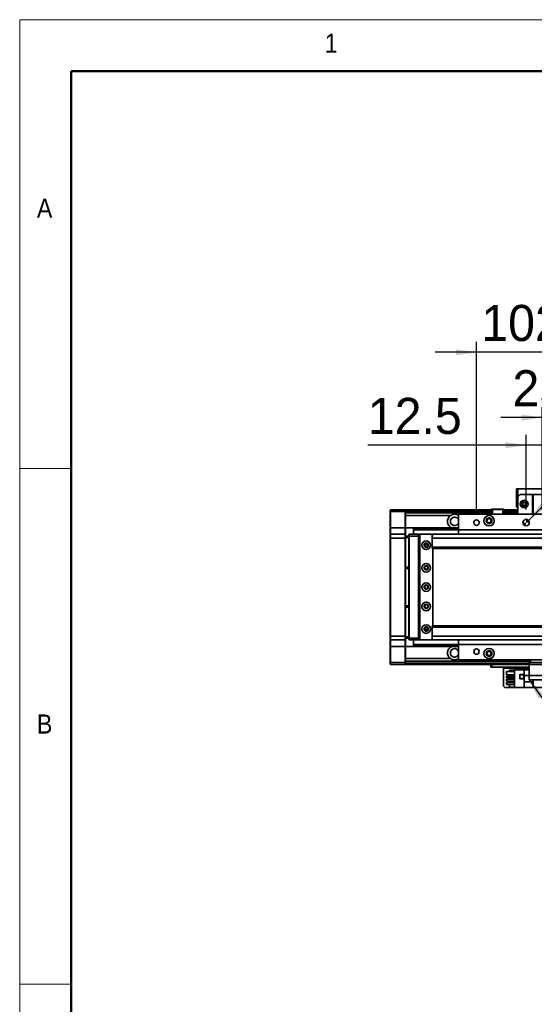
# Model space of a CAD drawing. Header units: millimetres. Extents: x 40 to 3320, y 40 to 2336.
# Tile 3 of 12: x 40 to 439, y 1572 to 2336. Entities that reach past the tile are written whole.
import ezdxf

# ---------------------------------------------------------------- set-up
doc = ezdxf.new("R2010")
doc.units = ezdxf.units.MM
doc.header["$LTSCALE"] = 8
doc.layers.add('黑色实线', color=7, linetype='Continuous')
doc.styles.add('SLDTEXTSTYLE1', font='Gothic.ttf', dxfattribs={"width": 0.913})
doc.styles.add('SLDTEXTSTYLE8', font='txt')
doc.dimstyles.new('SLDDIMSTYLE0', dxfattribs={"dimtxt": 28, "dimasz": 16, "dimexe": 0, "dimexo": 0.0625, "dimgap": 7, "dimtad": 2, "dimdec": 1, "dimrnd": 1e-09, "dimzin": 4, "dimdsep": 46, "dimtxsty": 'SLDTEXTSTYLE8', "dimsah": 1, "dimcen": 0.09, "dimadec": 0, "dimazin": 1, "dimtfac": 1, "dimtdec": 1, "dimtmove": 0, "dimatfit": 0, "dimfxl": 0, "dimfrac": 2, "dimtolj": 1, "dimtzin": 12, "dimarcsym": 0})
doc.dimstyles.new('SLDDIMSTYLE1', dxfattribs={"dimtxt": 28, "dimasz": 16, "dimexe": 0, "dimexo": 0.0625, "dimgap": 7, "dimtad": 2, "dimdec": 1, "dimrnd": 1e-09, "dimzin": 12, "dimdsep": 46, "dimtxsty": 'SLDTEXTSTYLE8', "dimsah": 1, "dimcen": 0.09, "dimadec": 0, "dimazin": 3, "dimtfac": 1, "dimtdec": 1, "dimtmove": 0, "dimatfit": 0, "dimfxl": 0, "dimfrac": 2, "dimtolj": 1, "dimtzin": 12, "dimarcsym": 0})
doc.dimstyles.new('SLDDIMSTYLE2', dxfattribs={"dimtxt": 0.18, "dimasz": 16, "dimexe": 0, "dimexo": 0.0625, "dimgap": 0, "dimtad": 0, "dimtih": 1, "dimtoh": 1, "dimdec": 0, "dimrnd": 1e-09, "dimzin": 0, "dimdsep": 46, "dimtxsty": 'Standard', "dimsah": 1, "dimcen": 0.09, "dimadec": 0, "dimazin": 0, "dimtfac": 16, "dimtdec": 0, "dimtofl": 0, "dimtmove": 0, "dimatfit": 3, "dimfxl": 0, "dimfrac": 2, "dimtolj": 1, "dimtzin": 0, "dimarcsym": 0})
doc.dimstyles.new('SLDDIMSTYLE4', dxfattribs={"dimtxt": 28, "dimasz": 16, "dimexe": 0, "dimexo": 0.0625, "dimgap": 7, "dimtad": 0, "dimtih": 1, "dimtoh": 1, "dimdec": 1, "dimrnd": 1e-09, "dimzin": 4, "dimdsep": 46, "dimtxsty": 'SLDTEXTSTYLE8', "dimsah": 1, "dimcen": 0, "dimadec": 0, "dimazin": 1, "dimtfac": 1, "dimtdec": 1, "dimtofl": 0, "dimtmove": 0, "dimatfit": 3, "dimfxl": 0, "dimfrac": 2, "dimtolj": 1, "dimtzin": 12, "dimarcsym": 0})

# ---------------------------------------------------------------- blocks, each defined once
blk = doc.blocks.new('_D_7')
at = {"layer": '黑色实线'}
for p, q in [((394.51, 1956.11), (394.51, 2086.07)), ((496.51, 1956.11), (496.51, 2086.07)), ((394.51, 2078.07), (362.51, 2078.07)), ((496.51, 2078.07), (394.51, 2078.07)), ((496.51, 2078.07), (528.51, 2078.07))]:
    blk.add_line(p, q, dxfattribs=at)
for points in [[(394.51, 2078.07), (378.51, 2080.47), (378.51, 2075.67)], [(496.51, 2078.07), (512.51, 2075.67), (512.51, 2080.47)]]:
    blk.add_solid(points, dxfattribs=at)
at = {"layer": '黑色实线', "insert": (398.25, 2114.81), "char_height": 28, "attachment_point": 1, "style": 'SLDTEXTSTYLE8'}
blk.add_mtext('102.0', dxfattribs=at)
blk = doc.blocks.new('SW_SYMBOL_HOLE_DEPTH')
at = {"layer": '黑色实线', "color": 0}
for p, q in [((0, 7000), (6400, 7000)), ((3200, 7000), (3200, 600)), ((800, 4440), (3200, 600)), ((5600, 4440), (3200, 600))]:
    blk.add_line(p, q, dxfattribs=at)
blk = doc.blocks.new('_D_10')
at = {"layer": '黑色实线'}
for p, q in [((434.8, 1947.7), (511.96, 2023.42)), ((511.96, 2023.42), (543.96, 2023.42))]:
    blk.add_line(p, q, dxfattribs=at)
blk.add_solid([(434.8, 1947.7), (447.9, 1957.19), (444.54, 1960.62)], dxfattribs=at)
at = {"layer": '黑色实线', "xscale": 0.004592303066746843, "yscale": 0.004592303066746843, "zscale": 0.004592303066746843}
blk.add_blockref('SW_SYMBOL_HOLE_DEPTH', (755.92, 2004.89), dxfattribs=at)
at = {"layer": '黑色实线', "char_height": 28, "attachment_point": 1, "style": 'SLDTEXTSTYLE8'}
for s, insert in [('2X ', (543.96, 2037.53)), ('%%c', (596.61, 2037.26)), (' 5.0H7 ', (639.88, 2037.53)), (' 7.0', (796.9, 2037.53))]:
    blk.add_mtext(s, dxfattribs=dict(at, insert=insert))
blk = doc.blocks.new('_D_11')
at = {"layer": '黑色实线'}
for p, q in [((445.51, 1994.82), (445.51, 2035.42)), ((471.01, 1956.11), (471.01, 2035.42)), ((445.51, 2027.42), (413.51, 2027.42)), ((471.01, 2027.42), (445.51, 2027.42)), ((471.01, 2027.42), (503.01, 2027.42))]:
    blk.add_line(p, q, dxfattribs=at)
for points in [[(445.51, 2027.42), (429.51, 2029.82), (429.51, 2025.02)], [(471.01, 2027.42), (487.01, 2025.02), (487.01, 2029.82)]]:
    blk.add_solid(points, dxfattribs=at)
at = {"layer": '黑色实线', "insert": (422.41, 2064.16), "char_height": 28, "attachment_point": 1, "style": 'SLDTEXTSTYLE8'}
blk.add_mtext('25.5', dxfattribs=at)
blk = doc.blocks.new('_D_12')
at = {"layer": '黑色实线'}
for p, q in [((433.01, 1956.11), (433.01, 2013.99)), ((445.51, 1956.11), (445.51, 2013.99)), ((433.01, 2005.99), (310.18, 2005.99)), ((445.51, 2005.99), (433.01, 2005.99)), ((445.51, 2005.99), (477.51, 2005.99))]:
    blk.add_line(p, q, dxfattribs=at)
for points in [[(433.01, 2005.99), (417.01, 2008.39), (417.01, 2003.59)], [(445.51, 2005.99), (461.51, 2003.59), (461.51, 2008.39)]]:
    blk.add_solid(points, dxfattribs=at)
at = {"layer": '黑色实线', "insert": (310.18, 2042.73), "char_height": 28, "attachment_point": 1, "style": 'SLDTEXTSTYLE8'}
blk.add_mtext('12.5', dxfattribs=at)
blk = doc.blocks.new('SW_DOWELSYMBOL_0')
at = {"linetype": 'Continuous', "lineweight": 18}
h = blk.add_hatch(color=0, dxfattribs=at)
edge = h.paths.add_edge_path(flags=0)
edge.add_arc((0, 0), 2.5, 180, 270)
edge.add_line((0, -2.5), (0, 0))
edge.add_line((0, 0), (-2.5, 0))
h = blk.add_hatch(color=0, dxfattribs=at)
edge = h.paths.add_edge_path(flags=0)
edge.add_arc((0, 0), 2.5, 0, 90)
edge.add_line((0, 2.5), (0, 0))
edge.add_line((0, 0), (2.5, 0))
at = {"layer": '黑色实线', "color": 0}
blk.add_circle((0, 0), 2.5, dxfattribs=at)

msp = doc.modelspace()

# ---------------------------------------------------------------- linework, layer by layer
at = {"color": 7, "linetype": 'Continuous', "lineweight": 18}
for p, q in [((3320, 2336), (40, 2336)), ((40, 2336), (40, 40)), ((80, 2296), (3280, 2296)), ((80, 2296), (80, 80)), ((80, 1988), (40, 1988)), ((40, 1588), (80, 1588))]:
    msp.add_line(p, q, dxfattribs=at)
at = {"color": 7, "linetype": 'Continuous', "lineweight": 50}
for p, q in [((3280, 2296), (80, 2296)), ((80, 2296), (80, 80))]:
    msp.add_line(p, q, dxfattribs=at)
at = {"color": 7, "linetype": 'Continuous', "lineweight": 35}
for p, q in [((425.5144632, 1972.2473779), (426.5144802, 1972.2473779)), ((425.5144632, 1972.2473779), (425.5144632, 1957.8473763)), ((426.5144802, 1965.8473739), (426.5144802, 1972.2473779)), ((426.5144802, 1972.2473779), (460.5144597, 1972.2473779)), ((428.5144544, 1967.8473779), (426.5144802, 1965.8473739)), ((426.5144802, 1965.8473739), (426.5144802, 1952.4473743)), ((428.5144544, 1967.8473779), (438.0144811, 1967.8473779)), ((438.0144811, 1952.4473743), (438.0144811, 1967.8473779)), ((438.0144811, 1967.8473779), (438.5144747, 1967.8473779)), ((438.5144747, 1967.8473779), (438.5144747, 1952.4473743)), ((448.5144652, 1967.8473779), (438.5144747, 1967.8473779)), ((327.5144733, 1955.6525135), (327.8144634, 1955.9525148)), ((327.5144733, 1954.4525155), (327.5144733, 1955.6525135)), ((327.8144634, 1955.9525148), (327.8144634, 1954.4525155)), ((327.8144634, 1955.9525148), (339.2144627, 1955.9525148)), ((339.2144627, 1954.4525155), (339.2144627, 1955.9525148)), ((339.2144627, 1955.9525148), (339.5144678, 1955.6525135)), ((406.0144759, 1955.9525148), (339.5144678, 1955.9525148)), ((339.5144678, 1955.9525148), (339.5144678, 1955.6525135)), ((339.5144678, 1955.6525135), (339.5144678, 1954.4525155)), ((406.0144759, 1955.4525138), (339.5144678, 1955.4525138)), ((405.5144823, 1955.7525152), (406.0144759, 1955.7525152)), ((405.5144823, 1955.7525152), (405.5144823, 1955.5525155)), ((405.5144823, 1955.5525155), (406.0144759, 1955.5525155)), ((405.5144823, 1955.4525138), (405.5144823, 1955.5525155)), ((406.3144661, 1956.4473749), (406.0144759, 1956.1473773)), ((406.0144759, 1952.4473743), (406.0144759, 1956.1473773)), ((407.014463, 1956.1473773), (406.0144759, 1956.1473773)), ((406.3144661, 1956.4473749), (407.1387387, 1956.4473749)), ((407.014463, 1956.1473773), (407.1387387, 1956.4473749)), ((407.014463, 1956.1473773), (407.014463, 1952.4473743)), ((415.0144792, 1956.1473773), (407.014463, 1956.1473773)), ((407.1387387, 1956.4473749), (414.8902035, 1956.4473749)), ((415.0144792, 1956.1473773), (414.8902035, 1956.4473749)), ((414.8902035, 1956.4473749), (415.7144762, 1956.4473749)), ((416.0144663, 1956.1473773), (415.0144792, 1956.1473773)), ((415.0144792, 1952.4473743), (415.0144792, 1956.1473773)), ((416.0144663, 1956.1473773), (415.7144762, 1956.4473749)), ((416.0144663, 1956.1473773), (416.0144663, 1952.4473743)), ((426.5144802, 1955.9525148), (416.0144663, 1955.9525148)), ((416.0144663, 1955.7525152), (426.5144802, 1955.7525152)), ((416.0144663, 1955.5525155), (426.5144802, 1955.5525155)), ((426.5144802, 1955.4525138), (416.0144663, 1955.4525138)), ((425.5144632, 1957.8473763), (426.5144802, 1957.8473763)), ((327.5144733, 1954.4525155), (327.8144634, 1954.4525155)), ((327.5144733, 1941.9525125), (327.5144733, 1954.4525155)), ((339.2144627, 1954.4525155), (327.8144634, 1954.4525155)), ((327.8144634, 1954.4525155), (327.8144634, 1941.9525125)), ((339.2144627, 1954.4525155), (339.5144678, 1954.4525155)), ((339.2144627, 1941.9525125), (339.2144627, 1954.4525155)), ((339.5144678, 1954.4525155), (339.5144678, 1941.9525125)), ((406.0144759, 1953.4473763), (339.5144678, 1953.4473763)), ((374.344889, 1951.447376), (339.5144678, 1951.447376)), ((510.5144716, 1952.4473743), (380.5144764, 1952.4473743)), ((380.5144764, 1952.4473743), (380.5144764, 1940.447376)), ((426.5144802, 1953.4473763), (416.0144663, 1953.4473763)), ((327.5144733, 1941.9525125), (327.8144634, 1941.9525125)), ((327.5144733, 1936.6525122), (327.5144733, 1941.9525125)), ((327.8144634, 1941.9525125), (327.8144634, 1936.9525136)), ((339.2144627, 1941.9525125), (327.8144634, 1941.9525125)), ((339.2144627, 1936.9525136), (339.2144627, 1941.9525125)), ((339.2144627, 1941.9525125), (339.5144678, 1941.9525125)), ((339.5144678, 1941.9525125), (339.5144678, 1936.6525122)), ((345.5144799, 1941.9473753), (339.5144678, 1941.9473753)), ((345.5144799, 1941.9473753), (380.5144764, 1941.9473753)), ((345.5144799, 1941.9473753), (345.5144799, 1941.6543552)), ((345.5144799, 1941.6543552), (380.5144764, 1941.6543552)), ((345.5144799, 1941.6543552), (345.5144799, 1940.7554948)), ((345.5144799, 1940.7554948), (345.5144799, 1940.4624746)), ((345.5144799, 1940.7554948), (380.5144764, 1940.7554948)), ((345.5144799, 1940.4624746), (380.5144764, 1940.4624746)), ((345.5144799, 1940.4624746), (345.5144799, 1936.9525136)), ((379.7945119, 1941.9473753), (380.5144764, 1942.3427404)), ((510.5144716, 1940.447376), (380.5144764, 1940.447376)), ((380.5144764, 1940.447376), (380.5144764, 1936.9525136)), ((327.8144634, 1936.9525136), (327.5144733, 1936.6525122)), ((327.5144733, 1933.9525149), (327.5144733, 1936.6525122)), ((327.5144733, 1857.9525137), (327.5144733, 1933.9525149)), ((327.8144634, 1933.9525149), (327.5144733, 1933.9525149)), ((327.8144634, 1936.9525136), (327.8144634, 1933.9525149)), ((327.8144634, 1936.9525136), (339.2144627, 1936.9525136)), ((327.8144634, 1933.9525149), (327.8144634, 1857.9525137)), ((339.2144627, 1933.9525149), (327.8144634, 1933.9525149)), ((339.2144627, 1933.9525149), (339.2144627, 1936.9525136)), ((339.2144627, 1936.9525136), (339.5144678, 1936.6525122)), ((339.2144627, 1933.9525149), (339.5144678, 1933.9525149)), ((339.2144627, 1857.9525137), (339.2144627, 1933.9525149)), ((339.5144678, 1936.6525122), (339.5144678, 1933.9525149)), ((339.5144678, 1935.4525143), (342.0144654, 1935.4525143)), ((342.0144654, 1934.4525122), (339.5144678, 1934.4525122)), ((339.5144678, 1933.9525149), (339.5144678, 1857.9525137)), ((342.0144654, 1936.6525122), (342.3144556, 1936.9525136)), ((342.0144654, 1935.4525143), (342.0144654, 1936.6525122)), ((342.0144654, 1856.4525143), (342.0144654, 1935.4525143)), ((342.0144654, 1935.4525143), (342.3144556, 1935.4525143)), ((342.3144556, 1936.9525136), (342.3144556, 1935.4525143)), ((342.3144556, 1936.9525136), (349.5144582, 1936.9525136)), ((342.3144556, 1935.4525143), (342.3144556, 1856.4525143)), ((349.5144582, 1935.4525143), (342.3144556, 1935.4525143)), ((349.5144582, 1936.9525136), (349.5144582, 1935.4525143)), ((349.5144582, 1936.9525136), (351.0144687, 1936.9525136)), ((350.7144786, 1936.6525122), (349.5144582, 1936.6525122)), ((349.5144582, 1935.4525143), (349.5144582, 1856.4525143)), ((350.0144816, 1934.9525132), (350.0144816, 1856.9525154)), ((350.5144752, 1934.9525132), (350.0144816, 1934.9525132)), ((351.0144687, 1936.9525136), (350.5144752, 1936.4525126)), ((350.5144752, 1936.4525126), (350.5144752, 1855.4525123)), ((360.0144721, 1936.9525136), (351.0144687, 1936.9525136)), ((360.5144656, 1936.4525126), (360.0144721, 1936.9525136)), ((2451.0144926, 1936.9525136), (360.0144721, 1936.9525136)), ((360.0144721, 1936.3141888), (360.0144721, 1933.9525112)), ((2451.0144926, 1933.9525112), (360.0144721, 1933.9525112)), ((360.0144721, 1933.9525112), (360.0144721, 1926.9525101)), ((360.5144656, 1936.3141888), (360.5144656, 1936.4525126)), ((356.6601015, 1928.9525141), (354.3688095, 1928.9525141)), ((2451.0144926, 1926.9525101), (360.0144721, 1926.9525101)), ((360.0144721, 1926.9525101), (360.0144721, 1925.9525099)), ((360.0144721, 1925.9525099), (2451.0144926, 1925.9525099)), ((360.5144656, 1865.952515), (360.5144656, 1925.9525099)), ((339.5144678, 1911.452514), (342.0144654, 1911.452514)), ((342.0144654, 1910.4525139), (339.5144678, 1910.4525139)), ((339.5144678, 1881.4525129), (342.0144654, 1881.4525129)), ((342.0144654, 1880.4525145), (339.5144678, 1880.4525145)), ((2451.0144926, 1865.952515), (360.0144721, 1865.952515)), ((360.0144721, 1865.952515), (360.0144721, 1864.9525167)), ((2451.0144926, 1864.9525167), (360.0144721, 1864.9525167)), ((360.0144721, 1864.9525167), (360.0144721, 1857.9525174)), ((327.8144634, 1857.9525137), (327.5144733, 1857.9525137)), ((327.5144733, 1855.2525127), (327.5144733, 1857.9525137)), ((327.8144634, 1857.9525137), (339.2144627, 1857.9525137)), ((327.8144634, 1857.9525137), (327.8144634, 1854.952515)), ((339.2144627, 1857.9525137), (339.5144678, 1857.9525137)), ((339.2144627, 1854.952515), (339.2144627, 1857.9525137)), ((339.5144678, 1857.9525137), (339.5144678, 1855.2525127)), ((339.5144678, 1857.4525126), (342.0144654, 1857.4525126)), ((342.0144654, 1856.4525143), (339.5144678, 1856.4525143)), ((342.0144654, 1856.4525143), (342.3144556, 1856.4525143)), ((342.0144654, 1855.2525127), (342.0144654, 1856.4525143)), ((342.3144556, 1856.4525143), (349.5144582, 1856.4525143)), ((342.3144556, 1856.4525143), (342.3144556, 1854.952515)), ((349.5144582, 1856.4525143), (349.5144582, 1854.952515)), ((350.0144816, 1856.9525154), (350.5144752, 1856.9525154)), ((354.3688095, 1862.9525126), (356.6601015, 1862.9525126)), ((2451.0144926, 1857.9525174), (360.0144721, 1857.9525174)), ((360.0144721, 1857.9525174), (360.0144721, 1855.5908398)), ((360.5144656, 1855.4525123), (360.5144656, 1855.5908398)), ((327.8144634, 1854.952515), (327.5144733, 1855.2525127)), ((327.5144733, 1849.9525123), (327.5144733, 1855.2525127)), ((327.8144634, 1849.9525123), (327.5144733, 1849.9525123)), ((327.5144733, 1837.4525131), (327.5144733, 1849.9525123)), ((339.2144627, 1854.952515), (327.8144634, 1854.952515)), ((327.8144634, 1854.952515), (327.8144634, 1849.9525123)), ((339.2144627, 1849.9525123), (327.8144634, 1849.9525123)), ((327.8144634, 1849.9525123), (327.8144634, 1837.4525131)), ((339.2144627, 1854.952515), (339.5144678, 1855.2525127)), ((339.2144627, 1849.9525123), (339.2144627, 1854.952515)), ((339.5144678, 1849.9525123), (339.2144627, 1849.9525123)), ((339.2144627, 1837.4525131), (339.2144627, 1849.9525123)), ((339.5144678, 1855.2525127), (339.5144678, 1849.9525123)), ((345.5144799, 1849.9576532), (339.5144678, 1849.9576532)), ((339.5144678, 1849.9525123), (339.5144678, 1837.4525131)), ((342.0144654, 1855.2525127), (342.3144556, 1854.952515)), ((349.5144582, 1854.952515), (342.3144556, 1854.952515)), ((345.5144799, 1854.952515), (345.5144799, 1851.4425502)), ((345.5144799, 1851.4425502), (380.5144764, 1851.4425502)), ((345.5144799, 1851.4425502), (345.5144799, 1851.1495338)), ((345.5144799, 1851.1495338), (380.5144764, 1851.1495338)), ((345.5144799, 1851.1495338), (345.5144799, 1850.2506697)), ((345.5144799, 1850.2506697), (380.5144764, 1850.2506697)), ((345.5144799, 1850.2506697), (345.5144799, 1849.9576532)), ((345.5144799, 1849.9576532), (380.5144764, 1849.9576532)), ((349.5144582, 1855.2525127), (350.7144786, 1855.2525127)), ((351.0144687, 1854.952515), (349.5144582, 1854.952515)), ((350.5144752, 1855.4525123), (351.0144687, 1854.952515)), ((351.0144687, 1854.952515), (360.0144721, 1854.952515)), ((360.0144721, 1854.952515), (360.5144656, 1855.4525123)), ((2451.0144926, 1854.952515), (360.0144721, 1854.952515)), ((379.7945119, 1849.9576532), (380.5144764, 1849.5622845)), ((380.5144764, 1854.952515), (380.5144764, 1851.4473745)), ((510.5144716, 1851.4473745), (380.5144764, 1851.4473745)), ((380.5144764, 1851.4473745), (380.5144764, 1839.4473762)), ((374.344889, 1840.4576526), (339.5144678, 1840.4576526)), ((327.8144634, 1837.4525131), (327.5144733, 1837.4525131)), ((327.5144733, 1836.2525114), (327.5144733, 1837.4525131)), ((327.8144634, 1835.9525138), (327.5144733, 1836.2525114)), ((327.8144634, 1837.4525131), (339.2144627, 1837.4525131)), ((327.8144634, 1837.4525131), (327.8144634, 1835.9525138)), ((339.2144627, 1835.9525138), (327.8144634, 1835.9525138)), ((339.5144678, 1837.4525131), (339.2144627, 1837.4525131)), ((339.2144627, 1835.9525138), (339.2144627, 1837.4525131)), ((339.5144678, 1836.2525114), (339.2144627, 1835.9525138)), ((435.5144537, 1838.4576523), (339.5144678, 1838.4576523)), ((339.5144678, 1837.4525131), (339.5144678, 1836.2525114)), ((339.5144678, 1836.2525114), (339.5144678, 1835.9525138)), ((435.5144537, 1835.9525138), (339.5144678, 1835.9525138)), ((510.5144716, 1839.4473762), (380.5144764, 1839.4473762)), ((405.5144823, 1833.9525172), (405.5144823, 1835.9525138)), ((406.5144694, 1833.9525172), (405.5144823, 1833.9525172)), ((406.5144694, 1835.9525138), (406.5144694, 1833.9525172)), ((435.5144537, 1833.9525172), (406.5144694, 1833.9525172)), ((415.5144728, 1833.9525172), (415.5144728, 1832.9525151)), ((415.5144728, 1819.1525125), (415.5144728, 1832.9525151)), ((435.5144537, 1837.4473759), (435.5144537, 1839.4473762)), ((436.5144706, 1837.4473759), (435.5144537, 1837.4473759)), ((435.5144537, 1835.9473729), (435.5144537, 1837.4473759)), ((455.5144644, 1835.9473729), (435.5144537, 1835.9473729)), ((435.5144537, 1835.9473729), (435.5144537, 1827.447378)), ((436.5144706, 1839.4473762), (436.5144706, 1837.4473759)), ((454.5144773, 1837.4473759), (436.5144706, 1837.4473759)), ((417.814467, 1828.012512), (417.814467, 1830.5125171)), ((417.814467, 1830.5125171), (424.0144826, 1830.5125171)), ((417.814467, 1828.012512), (424.0144826, 1828.012512)), ((417.814467, 1825.4725122), (417.814467, 1826.9725152)), ((417.814467, 1826.9725152), (424.0144826, 1826.9725152)), ((417.814467, 1825.4725122), (424.0144826, 1825.4725122)), ((420.2144778, 1830.5125171), (420.2144778, 1831.4525121)), ((420.2144778, 1831.4525121), (424.0144826, 1831.4525121)), ((420.2144778, 1826.9725152), (420.2144778, 1828.012512)), ((420.2144778, 1824.4325155), (420.2144778, 1825.4725122)), ((424.0144826, 1818.1525105), (424.0144826, 1831.7525172)), ((424.0144826, 1831.7525172), (431.5644539, 1831.7525172)), ((431.314472, 1828.0525142), (428.1144775, 1828.0525142)), ((428.1144775, 1828.0525142), (428.1144775, 1824.8525121)), ((431.2144554, 1827.9525125), (428.2144642, 1827.9525125)), ((428.2144642, 1827.9525125), (428.2144642, 1824.9525138)), ((431.2144554, 1824.9525138), (431.2144554, 1827.9525125)), ((431.314472, 1824.8525121), (431.314472, 1828.0525142)), ((431.5644539, 1831.7525172), (431.5644539, 1827.4525114)), ((435.5144537, 1831.7525172), (431.5644539, 1831.7525172)), ((435.5144537, 1827.4525114), (431.5644539, 1827.4525114)), ((431.5644539, 1822.4525162), (431.5644539, 1827.4525114)), ((435.5144537, 1827.447378), (455.5144644, 1827.447378)), ((435.5144537, 1823.9473784), (435.5144537, 1827.447378)), ((415.5144728, 1819.1525125), (416.5144599, 1818.1525105)), ((424.0144826, 1818.1525105), (416.5144599, 1818.1525105)), ((417.814467, 1822.9325124), (417.814467, 1824.4325155)), ((417.814467, 1824.4325155), (424.0144826, 1824.4325155)), ((417.814467, 1822.9325124), (424.0144826, 1822.9325124)), ((417.814467, 1821.8925157), (424.0144826, 1821.8925157)), ((417.814467, 1820.3925126), (417.814467, 1821.8925157)), ((417.814467, 1820.3925126), (424.0144826, 1820.3925126)), ((420.2144778, 1821.8925157), (420.2144778, 1822.9325124)), ((420.2144778, 1818.4525156), (420.2144778, 1820.3925126)), ((420.2144778, 1818.4525156), (424.0144826, 1818.4525156)), ((424.0144826, 1818.1525105), (431.5644539, 1818.1525105)), ((428.1144775, 1824.8525121), (431.314472, 1824.8525121)), ((428.2144642, 1824.9525138), (431.2144554, 1824.9525138)), ((431.5644539, 1822.4525162), (438.5144747, 1822.4525162)), ((431.5644539, 1822.4525162), (431.5644539, 1818.1525105)), ((431.5644539, 1818.1525105), (438.5144747, 1818.1525105)), ((455.5144644, 1823.9473784), (435.5144537, 1823.9473784)), ((438.5144747, 1823.9473784), (438.5144747, 1822.4525162)), ((438.5144747, 1818.1525105), (438.5144747, 1822.4525162)), ((445.514474, 1818.1525105), (438.5144747, 1818.1525105))]:
    msp.add_line(p, q, dxfattribs=at)
at = {"color": 8, "linetype": 'Continuous', "lineweight": 35}
for p, q in [((406.0144759, 1954.9525128), (339.5144678, 1954.9525128)), ((426.5144802, 1954.9525128), (416.0144663, 1954.9525128)), ((435.5144537, 1836.9525121), (339.5144678, 1836.9525121)), ((415.5144728, 1832.9525151), (435.5144537, 1832.9525151))]:
    msp.add_line(p, q, dxfattribs=at)
at = {"color": 7, "linetype": 'Continuous', "lineweight": 35, "flags": 128}
for points in [[(382.1565545, 1952.3751148), (382.1550048, 1952.6944728), (382.0703364, 1953.0543135), (381.851647, 1953.2918231), (381.5355039, 1953.3974984), (381.1213112, 1953.4367741), (380.6082643, 1953.4452268), (380.0610638, 1953.4414754), (379.5631564, 1953.4086147), (379.187528, 1953.2976308), (378.9757527, 1953.0876511), (378.8841105, 1952.7857685), (378.8649178, 1952.3613871), (378.8662589, 1952.283808), (378.8662589, 1952.283808)], [(380.5163539, 1937.3315022), (380.1633752, 1937.118695), (379.9440003, 1936.9525136)], [(379.9316323, 1854.952515), (380.1672495, 1854.7733658), (380.5211521, 1854.5607709)]]:
    msp.add_lwpolyline(points, dxfattribs=at)
at = {"color": 7, "linetype": 'Continuous', "lineweight": 35}
for centre, radius in [((431.5144678, 1960.3473757), 3), ((431.5144678, 1960.3473757), 1.7), ((431.5144678, 1960.3473757), 1.6), ((394.5144678, 1945.9473757), 2.1), ((404.2644678, 1947.4473757), 4), ((404.2644678, 1947.4473757), 2.25), ((404.2644678, 1947.4473757), 2), ((404.2644678, 1947.4473757), 1.621), ((433.0144678, 1945.9473757), 2.5), ((355.5144678, 1928.4525138), 3.36), ((355.5144678, 1928.4525138), 1.7), ((355.5144678, 1928.4525138), 1.6), ((355.5144678, 1928.4525138), 1.25), ((355.5144678, 1910.9525138), 3.36), ((355.5144678, 1910.9525138), 1.7), ((355.5144678, 1910.9525138), 1.6), ((355.5144678, 1910.9525138), 1.25), ((355.5144678, 1895.9525138), 3.36), ((355.5144678, 1895.9525138), 1.7), ((355.5144678, 1895.9525138), 1.6), ((355.5144678, 1895.9525138), 1.25), ((355.5144678, 1880.9525138), 3.36), ((355.5144678, 1880.9525138), 1.7), ((355.5144678, 1880.9525138), 1.6), ((355.5144678, 1880.9525138), 1.25), ((355.5144678, 1863.4525138), 3.36), ((355.5144678, 1863.4525138), 1.7), ((355.5144678, 1863.4525138), 1.6), ((355.5144678, 1863.4525138), 1.25), ((394.5144678, 1845.9473757), 2.1), ((404.2644678, 1844.4473757), 4), ((404.2644678, 1844.4473757), 2.25), ((404.2644678, 1844.4473757), 2), ((404.2644678, 1844.4473757), 1.621)]:
    msp.add_circle(centre, radius, dxfattribs=at)
for centre, radius, start, end in [((377.5144678, 1946.9525138), 5.5, 125.1897877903, 245.5088204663), ((377.5144678, 1946.9525138), 3.3, 24.6199773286, 335.3800226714), ((377.5144678, 1844.9525138), 5.5, 114.4911795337, 234.8102122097), ((377.5144678, 1844.9525138), 3.3, 24.6199773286, 335.3800226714)]:
    msp.add_arc(centre, radius, start, end, dxfattribs=at)
for points, knots in [([(431.3018954, 1959.2171916), (431.172994, 1959.2387783), (430.9145754, 1959.2820548), (430.5760745, 1959.5054035), (430.3161497, 1959.82461), (430.1674609, 1960.2272586), (430.1546534, 1960.6712334), (430.2899746, 1961.1079404), (430.5488762, 1961.4796346), (430.7928925, 1961.6426167), (430.9071637, 1961.7189401)], [0, 0, 0, 0, 0.1153517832, 0.2312544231, 0.3517769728, 0.4770083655, 0.6065219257, 0.7402439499, 0.8783580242, 1, 1, 1, 1]), ([(431.5144754, 1959.1973023), (431.5184786, 1959.1973162), (431.6387011, 1959.1977335), (431.876289, 1959.2369334), (432.1921863, 1959.3962587), (432.4461346, 1959.6430858), (432.6144007, 1959.9546072), (432.6815864, 1960.3022771), (432.6413513, 1960.6540663), (432.4976564, 1960.9776497), (432.2636459, 1961.2433517), (431.9607484, 1961.4267417), (431.6167825, 1961.5108084), (431.2634503, 1961.4879588), (430.9331931, 1961.3603359), (430.6562982, 1961.1396455), (430.4583458, 1960.8460619), (430.3574694, 1960.5066284), (430.3629401, 1960.1527156), (430.4741189, 1959.8161568), (430.6812608, 1959.5303582), (430.9636841, 1959.3123104), (431.189163, 1959.2488966), (431.3018954, 1959.2171916)], [0, 0, 0, 0, 0.0017194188, 0.0516365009, 0.1015514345, 0.1514631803, 0.2013774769, 0.2512942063, 0.3012093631, 0.35112083, 0.4010321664, 0.4509466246, 0.5008643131, 0.55077631, 0.6006884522, 0.6506024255, 0.7005190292, 0.7504339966, 0.8003449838, 0.8502587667, 0.9001744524, 0.9500903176, 1, 1, 1, 1]), ([(432.1217573, 1961.7189401), (432.2531782, 1961.628818), (432.5220578, 1961.4444332), (432.7824844, 1961.0206799), (432.8891491, 1960.5451439), (432.8266233, 1960.0764477), (432.6153268, 1959.6723131), (432.2905724, 1959.3779427), (431.972611, 1959.244293), (431.7810874, 1959.2231575), (431.7270256, 1959.2171916)], [0, 0, 0, 0, 0.1407983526, 0.2880655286, 0.4304364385, 0.5679417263, 0.7005946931, 0.8284726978, 0.9515826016, 1, 1, 1, 1]), ([(378.8662589, 1952.283808), (378.4486894, 1952.3588922), (377.4590584, 1952.5368402), (375.8477001, 1952.310561), (374.8437216, 1951.7338956), (374.344889, 1951.447376)], [0, 0, 0, 0, 0.2686124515, 0.6366057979, 1, 1, 1, 1]), ([(380.5144764, 1951.5491882), (380.4448394, 1951.5982782), (380.207774, 1951.7653956), (379.7659573, 1951.9780666), (379.2977271, 1952.1617851), (378.9801374, 1952.2549815), (378.8797191, 1952.2803737), (378.8676348, 1952.2834569), (378.8662589, 1952.283808)], [0, 0, 0, 0, 0.0963202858, 0.3279033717, 0.5604000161, 0.7709859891, 0.9739251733, 1, 1, 1, 1]), ([(380.0775147, 1936.9525136), (380.1339829, 1937.0323044), (380.2342128, 1937.1739315), (380.4341326, 1937.2854417), (380.5214203, 1937.3341286)], [0, 0, 0, 0, 0.56338632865, 1, 1, 1, 1]), ([(380.5214203, 1854.5606257), (380.3631453, 1854.650325), (380.1559327, 1854.7677589), (380.08794, 1854.9172173), (380.0718821, 1854.952515)], [0, 0, 0, 0, 0.7638290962, 1, 1, 1, 1]), ([(374.344889, 1840.4576526), (374.8044404, 1840.188125), (375.7529625, 1839.6318153), (377.4360304, 1839.3745783), (379.1172802, 1839.573863), (380.0692257, 1840.1191242), (380.5144764, 1840.3741577)], [0, 0, 0, 0, 0.242506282, 0.5005372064, 0.7663877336, 1, 1, 1, 1])]:
    msp.add_open_spline(points, degree=3, knots=knots, dxfattribs=at)

# ---------------------------------------------------------------- block references
at = {"layer": '黑色实线'}
msp.add_blockref('SW_DOWELSYMBOL_0', (433.0144678, 1945.9473757), dxfattribs=at)

# ---------------------------------------------------------------- texts
at = {"color": 7, "linetype": 'Continuous', "lineweight": 0, "char_height": 14.8166667, "attachment_point": 1, "style": 'SLDTEXTSTYLE1'}
for s, insert in [('1', (276.6666667, 2325.1704848)), ('A', (53.3333333, 2197.1704528)), ('B', (53.3333333, 1797.1704528))]:
    msp.add_mtext(s, dxfattribs=dict(at, insert=insert))

# ---------------------------------------------------------------- dimensions: what is measured, and where the dimension line sits
at = {"layer": '黑色实线'}
for base, p1, p2, dimstyle, picture, middle in [((394.5144678, 2078.073341), (496.5144678, 1945.9473757), (394.5144678, 1945.9473757), 'SLDDIMSTYLE0', '_D_7', (442.8586959, 2078.073341)), ((445.5144678, 2027.4185029), (471.0144678, 1945.9473757), (445.5144678, 1984.6591455), 'SLDDIMSTYLE1', '_D_11', (456.9015734, 2027.4185029)), ((433.0144678, 2005.990905), (445.5144678, 1945.9473757), (433.0144678, 1945.9473757), 'SLDDIMSTYLE1', '_D_12', (344.6731507, 2005.990905))]:
    dim = msp.add_linear_dim(base=base, p1=p1, p2=p2, dimstyle=dimstyle, dxfattribs=at)
    dim.commit()
    dim.dimension.update_dxf_attribs({"geometry": picture, "text_midpoint": middle, "dimtype": 160})
dim = msp.add_diameter_dim_2p(p1=(431.2302157, 1944.1962491), p2=(434.7987199, 1947.6985023), text='2X <>H7 {\\fGDT;x} 7.0\\P', dimstyle='SLDDIMSTYLE4', dxfattribs=at)
dim.commit()
dim.dimension.update_dxf_attribs({"geometry": '_D_10', "text_midpoint": (699.9089048, 2023.424976), "dimtype": 163})

# ---------------------------------------------------------------- leaders
at = {"layer": '黑色实线', "color": 7}
msp.add_leader([(435.5144678, 1824.06343), (527.7026199, 1692.4314144), (558.5725276, 1692.4314144)], dimstyle='SLDDIMSTYLE2', dxfattribs=at)

doc.saveas('drawing.dxf')
